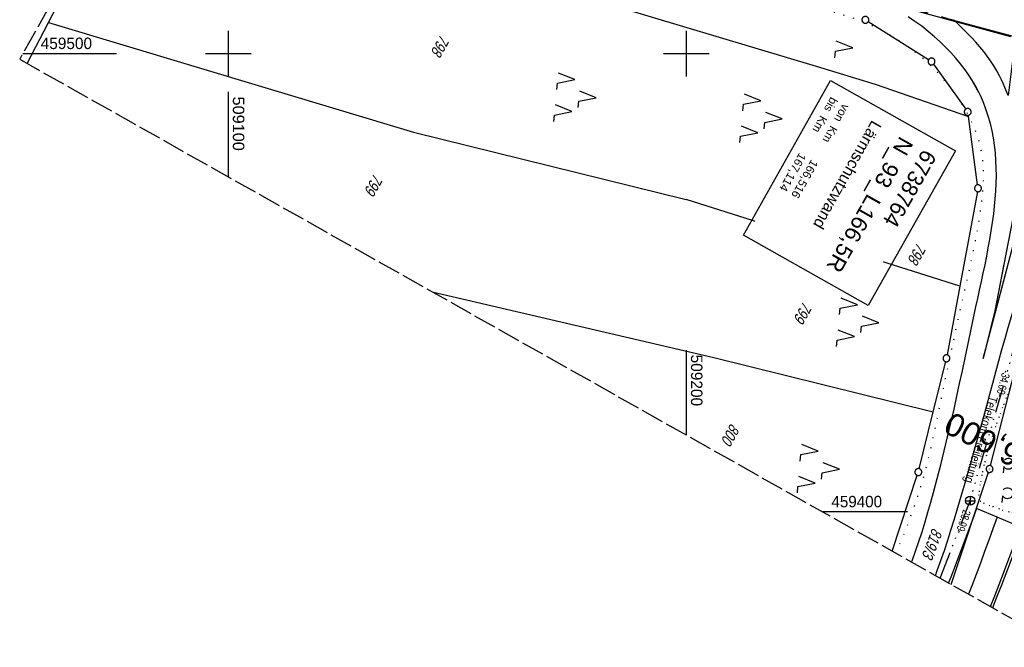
# Model space of a CAD drawing. Extents: x 509054 to 510069, y 459212 to 460305.
# Tile 1 of 66: x 509054 to 509269, y 459370 to 459507. Entities that reach past the tile are written whole.
import ezdxf
from ezdxf.enums import TextEntityAlignment as Align

# ---------------------------------------------------------------- set-up
doc = ezdxf.new("R2010")
doc.units = 0
doc.header["$LTSCALE"] = 10
doc.header["$MEASUREMENT"] = 0
for name, pattern in [('ACAD_ISO14W100', [25.5, 12, -3, 0.5, -3, 0.5, -3, 0.5, -3]), ('AUSGEZOGEN', [0]), ('LT00', [0]), ('LT02', [0.4, 0.2, -0.2]), ('LT07', [0.22, 0.02, -0.2]), ('LT14', [0.6, 0.5, -0.1]), ('LT17', [0.15, 0.1, -0.05])]:
    doc.linetypes.add(name, pattern=pattern)
doc.layers.get('0').update_dxf_attribs({"linetype": 'LT00'})
for name, color, linetype in [('--EK_FBR', 1, 'LT00'), ('--EK_ST-93-1', 30, 'LT17'), ('--EL_DFK_AB_L', 21, 'LT00'), ('--EL_DFK_AB_P', 7, 'LT00'), ('ABSTAND', 8, 'LT00'), ('BW_TEXT_A', 20, 'AUSGEZOGEN'), ('DFK_AB_L', 21, 'LT00'), ('DFK_AB_P', 7, 'LT00'), ('DFK_FLUR_NR', 250, 'LT00'), ('DFK_GZPKT', 250, 'LT00'), ('DFK_KATASTER', 250, 'LT00'), ('DFK_NUTZUNG', 250, 'LT00'), ('DFK_TOPO-ANL', 252, 'LT00'), ('GEHOELZ_SYMB', 252, 'Continuous'), ('TELEKOM', 210, 'ACAD_ISO14W100'), ('TELEKOM_TEXT', 210, 'Continuous'), ('V110_AFBR_BAB', 250, 'LT00'), ('V110_GEHOELZ', 250, 'LT07'), ('V110_LD_MARK', 250, 'LT00'), ('V110_LG_MARK', 250, 'LT02'), ('V110_PARK_MS', 1, 'LT00'), ('V110_RASTER', 250, 'LT00'), ('V110_RINNE', 182, 'LT00'), ('V111_AFBR_BAB', 250, 'LT00'), ('V111_GEHOELZ', 250, 'LT07'), ('V111_LD_MARK', 250, 'LT00'), ('V111_PARK_MS', 1, 'LT00'), ('V111_RINNE', 182, 'LT00')]:
    doc.layers.add(name, color=color, linetype=linetype)
doc.layers.add('-BLATT_110-RAND', color=7, linetype='LT14', plot=False)
doc.styles.add('Beschrift', font='ARIAL.TTF')
doc.styles.get("Standard").update_dxf_attribs({"font": 'ARIAL.TTF'})
doc.styles.add('Versorgungsltg', font='ARIAL.TTF', dxfattribs={"width": 0.8, "height": 2})

# ---------------------------------------------------------------- blocks, each defined once
blk = doc.blocks.new('SYMB7010')
at = {"color": 0, "linetype": 'ByBlock'}
for points in [[(-0.031408, 0.499213), (-0.093728, 0.49134), (-0.15457, 0.475719), (-0.212975, 0.452595), (-0.268021, 0.422333), (-0.31884, 0.385411), (-0.36463, 0.342411), (-0.40467, 0.29401), (-0.438329, 0.240973), (-0.465074, 0.184136), (-0.484486, 0.124395), (-0.496256, 0.062692), (-0.5002, 0)], [(-0.5002, 0), (-0.496256, -0.062692), (-0.484486, -0.124395), (-0.465075, -0.184136), (-0.438329, -0.240973), (-0.404671, -0.29401), (-0.36463, -0.342411), (-0.31884, -0.385411), (-0.268021, -0.422333), (-0.212975, -0.452595), (-0.154571, -0.475719), (-0.093728, -0.49134), (-0.031408, -0.499213), (0.031408, -0.499213)], [(0.5002, 0), (0.496256, 0.062692), (0.484485, 0.124395), (0.465074, 0.184136), (0.438329, 0.240973), (0.40467, 0.29401), (0.36463, 0.342411), (0.31884, 0.385411), (0.268021, 0.422333), (0.212975, 0.452595), (0.15457, 0.475719), (0.093728, 0.49134), (0.031408, 0.499213), (-0.031408, 0.499213)], [(0.031408, -0.499213), (0.093728, -0.491341), (0.15457, -0.475719), (0.212975, -0.452595), (0.268021, -0.422333), (0.31884, -0.385411), (0.36463, -0.342411), (0.404671, -0.294011), (0.438329, -0.240974), (0.465075, -0.184136), (0.484486, -0.124395), (0.496256, -0.062692), (0.500201, 0)]]:
    blk.add_lwpolyline(points, dxfattribs=at)
blk = doc.blocks.new('SYMB0003')
at = {"color": 0, "linetype": 'ByBlock'}
for p, q in [((-0.015712, 0), (0.010166, 0.012015)), ((0, -0.021257), (-0.015712, 0)), ((0.010166, 0.012015), (0, -0.021257))]:
    blk.add_line(p, q, dxfattribs=at)
for points in [[(-0.031395, 0.499013), (-0.093691, 0.491144), (-0.154509, 0.475528), (-0.21289, 0.452414), (-0.267913, 0.422164), (-0.318712, 0.385257), (-0.364484, 0.342274), (-0.404509, 0.293893), (-0.438154, 0.240877), (-0.464888, 0.184062), (-0.484292, 0.124345), (-0.496058, 0.062667), (-0.5, 0)], [(-0.5, 0), (-0.496058, -0.062667), (-0.484292, -0.124345), (-0.464888, -0.184062), (-0.438154, -0.240877), (-0.404509, -0.293893), (-0.364485, -0.342274), (-0.318712, -0.385257), (-0.267914, -0.422164), (-0.21289, -0.452414), (-0.154509, -0.475529), (-0.093691, -0.491144), (-0.031395, -0.499014), (0.031395, -0.499014)], [(0.5, 0), (0.496057, 0.062667), (0.484292, 0.124345), (0.464888, 0.184062), (0.438153, 0.240877), (0.404509, 0.293893), (0.364484, 0.342274), (0.318712, 0.385257), (0.267913, 0.422164), (0.21289, 0.452414), (0.154509, 0.475528), (0.093691, 0.491144), (0.031395, 0.499013), (-0.031395, 0.499013)], [(0.031395, -0.499014), (0.093691, -0.491144), (0.154509, -0.475529), (0.21289, -0.452414), (0.267914, -0.422164), (0.318712, -0.385257), (0.364485, -0.342274), (0.404509, -0.293893), (0.438154, -0.240877), (0.464889, -0.184062), (0.484292, -0.124345), (0.496058, -0.062667), (0.5, 0)]]:
    blk.add_lwpolyline(points, dxfattribs=at)
blk = doc.blocks.new('SYMB7222')
at = {"color": 0, "linetype": 'ByBlock'}
blk.add_line((0, 0.185), (-0.11, -0.185), dxfattribs=at)
blk.add_lwpolyline([(0.25, -0.185), (0.11, -0.185), (0, 0.185)], dxfattribs=at)
blk = doc.blocks.new('SYMB7221')
at = {"color": 0, "linetype": 'ByBlock'}
for p, q in [((0, 0.435), (-0.11, 0.065)), ((0.11, 0.065), (0, 0.435)), ((0.25, 0.065), (0.11, 0.065)), ((-0.35, -0.065), (-0.46, -0.435)), ((0.35, -0.065), (0.24, -0.435))]:
    blk.add_line(p, q, dxfattribs=at)
for points in [[(-0.1, -0.435), (-0.24, -0.435), (-0.35, -0.065)], [(0.6, -0.435), (0.46, -0.435), (0.35, -0.065)]]:
    blk.add_lwpolyline(points, dxfattribs=at)
blk = doc.blocks.new('GEHOELZ_SYMB')
at = {"layer": 'GEHOELZ_SYMB'}
blk.add_line((0, 0), (1.4, 0), dxfattribs=at)
blk.add_lwpolyline([(-1.39, 0.02), (-1.61, 0.22), (-1.78, 0.47), (-1.88, 0.76), (-1.9, 1.06), (-1.84, 1.36), (-1.72, 1.64), (-1.53, 1.87), (-1.28, 2.05), (-1, 2.16), (-0.7, 2.2), (-0.4, 2.16), (-0.12, 2.05), (0.13, 1.87), (0.32, 1.64), (0.44, 1.36), (0.5, 1.06), (0.48, 0.76), (0.38, 0.47), (0.21, 0.22), (-0.01, 0.02)], dxfattribs=at)

msp = doc.modelspace()

# ---------------------------------------------------------------- linework, layer by layer
at = {"layer": '--EK_FBR'}
for points in [[(509249.18, 459389.05), (509249.28, 459389.33), (509250.03, 459391.43), (509250.75, 459393.55), (509251.44, 459395.67), (509252.1, 459397.81), (509252.74, 459399.95), (509253.35, 459402.1), (509253.95, 459404.25), (509254.76, 459407.27), (509255.55, 459410.3), (509256.3, 459413.33), (509257.03, 459416.36), (509257.74, 459419.4), (509258.43, 459422.45), (509259.05, 459425.23), (509259.65, 459428.02), (509260.25, 459430.81), (509260.84, 459433.6), (509261.42, 459436.39), (509262.01, 459439.18), (509262.61, 459441.96), (509263.21, 459444.75), (509263.61, 459446.59), (509264.01, 459448.42), (509264.41, 459450.25), (509264.81, 459452.09), (509265.19, 459453.93), (509265.56, 459455.77), (509265.91, 459457.61), (509266.25, 459459.46), (509266.55, 459461.31), (509266.83, 459463.17), (509267.08, 459465.03), (509267.27, 459466.69), (509267.43, 459468.35), (509267.55, 459470.01), (509267.63, 459471.68), (509267.66, 459473.35), (509267.65, 459475.01), (509267.58, 459476.68), (509267.46, 459478.34), (509267.27, 459480), (509267.03, 459481.6), (509266.72, 459483.19), (509266.35, 459484.77), (509265.91, 459486.32), (509265.4, 459487.86), (509264.82, 459489.37), (509264.17, 459490.85), (509263.44, 459492.3), (509262.64, 459493.72), (509261.78, 459495.11), (509260.85, 459496.45), (509259.86, 459497.75), (509258.82, 459499.02), (509257.72, 459500.25), (509256.58, 459501.43), (509255.39, 459502.58), (509254.16, 459503.68), (509252.78, 459504.85), (509251.36, 459505.96), (509249.89, 459507.01), (509248.39, 459508)], [(509249.18, 459389.05), (509249.28, 459389.33), (509250.03, 459391.43), (509250.75, 459393.55), (509251.44, 459395.67), (509252.1, 459397.81), (509252.74, 459399.95), (509253.35, 459402.1), (509253.95, 459404.25), (509254.76, 459407.27), (509255.55, 459410.3), (509256.3, 459413.33), (509257.03, 459416.36), (509257.74, 459419.4), (509258.43, 459422.45), (509259.05, 459425.23), (509259.65, 459428.02), (509260.25, 459430.81), (509260.84, 459433.6), (509261.42, 459436.39), (509262.01, 459439.18), (509262.61, 459441.96), (509263.21, 459444.75), (509263.61, 459446.59), (509264.01, 459448.42), (509264.41, 459450.25), (509264.81, 459452.09), (509265.19, 459453.93), (509265.51, 459455.51)], [(509254.37, 459386.12), (509254.77, 459387.19), (509255.56, 459389.38), (509256.31, 459391.59), (509257.04, 459393.8), (509257.75, 459396.02), (509258.44, 459398.25), (509259.11, 459400.48), (509259.78, 459402.71), (509260.83, 459406.32), (509261.87, 459409.93), (509262.9, 459413.55), (509263.91, 459417.17), (509264.9, 459420.8), (509265.56, 459423.23), (509266.21, 459425.67), (509266.87, 459428.1), (509267.53, 459430.53), (509268.2, 459432.97), (509268.87, 459435.4), (509269.56, 459437.82), (509270.26, 459440.25), (509270.97, 459442.66), (509273.89, 459452.34)], [(509254.37, 459386.12), (509254.77, 459387.19), (509255.56, 459389.38), (509256.31, 459391.59), (509257.04, 459393.8), (509257.75, 459396.02), (509258.44, 459398.25), (509259.11, 459400.48), (509259.78, 459402.71), (509260.83, 459406.32), (509261.87, 459409.93), (509262.9, 459413.55), (509263.91, 459417.17), (509264.9, 459420.8), (509265.56, 459423.23), (509266.21, 459425.67), (509266.87, 459428.1), (509267.53, 459430.53), (509268.2, 459432.97), (509268.87, 459435.4), (509269.56, 459437.82)]]:
    msp.add_lwpolyline(points, dxfattribs=at)
at = {"layer": '--EL_DFK_AB_L'}
for p, q in [((509266.37, 459410.09), (509274.58, 459442.15)), ((509257.82, 459384.17), (509265.94, 459408.65))]:
    msp.add_line(p, q, dxfattribs=at)
at = {"layer": '-BLATT_110-RAND'}
msp.add_lwpolyline([(509508.66, 460304.61), (509054.47, 459498.79), (509563.22, 459212.04), (510017.41, 460017.85), (509508.66, 460304.61)], dxfattribs=at)
at = {"layer": 'BW_TEXT_A'}
msp.add_lwpolyline([(509258.73, 459478.76), (509239.71, 459445.02), (509212.47, 459460.37), (509231.48, 459494.11)], close=True, dxfattribs=at)
at = {"layer": 'DFK_AB_L'}
for p, q in [((509266.37, 459410.09), (509274.58, 459442.15)), ((509257.82, 459384.17), (509265.94, 459408.65))]:
    msp.add_line(p, q, dxfattribs=at)
at = {"layer": 'DFK_KATASTER'}
for p, q in [((509080.01, 459541.71), (509228.31, 459497.27)), ((509060.74, 459506.81), (509066.11, 459517.19)), ((509270.79, 459503.66), (509241.19, 459511.79)), ((509056.11, 459497.87), (509060.74, 459506.81)), ((509060.74, 459506.81), (509140.41, 459482.83)), ((509239.71, 459506.98), (509252.88, 459498.7)), ((509253.95, 459497.69), (509260.97, 459487.9)), ((509228.31, 459497.27), (509241.22, 459493.32)), ((509241.22, 459493.32), (509261.55, 459486.28)), ((509261.55, 459486.28), (509261.51, 459486.55)), ((509263.55, 459471.36), (509261.55, 459486.28)), ((509140.41, 459482.83), (509199.94, 459468.15)), ((509263.51, 459469.88), (509259.69, 459449.25)), ((509259.69, 459449.25), (509199.94, 459468.15)), ((509144.51, 459448.04), (509205.96, 459433.68)), ((509259.69, 459449.25), (509256.92, 459434.26)), ((509205.96, 459433.68), (509253.89, 459421.86)), ((509253.89, 459421.86), (509256.6, 459432.79)), ((509250.81, 459409.42), (509253.89, 459421.86)), ((509244.95, 459391.43), (509250.4, 459407.98))]:
    msp.add_line(p, q, dxfattribs=at)
at = {"layer": 'DFK_TOPO-ANL'}
msp.add_line((509263.87, 459491.55), (509261.98, 459494.85), dxfattribs=at)
at = {"layer": 'TELEKOM', "ltscale": 0.05, "flags": 128}
msp.add_lwpolyline([(509255.41, 459385.53), (509261.94, 459402.43), (509270.46, 459431.81), (509278.37, 459462.21), (509290.19, 459484.55), (509319.55, 459490.19)], dxfattribs=at)
at = {"layer": 'TELEKOM_TEXT'}
for p, q in [((509261.94, 459403.43), (509261.94, 459401.43)), ((509260.94, 459402.43), (509262.94, 459402.43))]:
    msp.add_line(p, q, dxfattribs=at)
msp.add_circle((509261.94, 459402.43), 1, dxfattribs=at)
at = {"layer": 'V110_AFBR_BAB'}
msp.add_line((509272.98, 459396.63), (509267.81, 459398.84), dxfattribs=at)
for points in [[(509249.18, 459389.05), (509249.28, 459389.33), (509250.03, 459391.43), (509250.75, 459393.55), (509251.44, 459395.67), (509252.1, 459397.81), (509252.74, 459399.95), (509253.35, 459402.1), (509253.95, 459404.25), (509254.76, 459407.27), (509255.55, 459410.3), (509256.3, 459413.33), (509257.03, 459416.36), (509257.74, 459419.4), (509258.43, 459422.45), (509259.05, 459425.23), (509259.65, 459428.02), (509260.25, 459430.81), (509260.84, 459433.6), (509261.42, 459436.39), (509262.01, 459439.18), (509262.61, 459441.96), (509263.21, 459444.75), (509263.61, 459446.59), (509264.01, 459448.42), (509264.41, 459450.25), (509264.81, 459452.09), (509265.19, 459453.93), (509265.56, 459455.77), (509265.91, 459457.61), (509266.25, 459459.46), (509266.55, 459461.31), (509266.83, 459463.17), (509267.08, 459465.03), (509267.27, 459466.69), (509267.43, 459468.35), (509267.55, 459470.01), (509267.63, 459471.68), (509267.66, 459473.35), (509267.65, 459475.01), (509267.58, 459476.68), (509267.46, 459478.34), (509267.27, 459480), (509267.03, 459481.6), (509266.72, 459483.19), (509266.35, 459484.77), (509265.91, 459486.32), (509265.4, 459487.86), (509264.82, 459489.37), (509264.17, 459490.85), (509263.44, 459492.3), (509262.64, 459493.72), (509261.78, 459495.11), (509260.85, 459496.45), (509259.86, 459497.75), (509258.82, 459499.02), (509257.72, 459500.25), (509256.58, 459501.43), (509255.39, 459502.58), (509254.16, 459503.68), (509252.78, 459504.85), (509251.36, 459505.96), (509249.89, 459507.01), (509248.39, 459508)], [(509254.37, 459386.12), (509254.77, 459387.19), (509255.56, 459389.38), (509256.31, 459391.59), (509257.04, 459393.8), (509257.75, 459396.02), (509258.44, 459398.25), (509259.11, 459400.48), (509259.78, 459402.71), (509260.83, 459406.32), (509261.87, 459409.93), (509262.9, 459413.55), (509263.91, 459417.17), (509264.9, 459420.8), (509265.56, 459423.23), (509266.21, 459425.67), (509266.87, 459428.1), (509267.53, 459430.53), (509268.2, 459432.97), (509268.87, 459435.4), (509269.56, 459437.82)], [(509267.81, 459398.84), (509266.91, 459396.33), (509266.01, 459393.83), (509265.1, 459391.33), (509264.18, 459388.84), (509263.25, 459386.35), (509262.3, 459383.86), (509261.59, 459382.05)], [(509266.37, 459379.35), (509267.32, 459381.69), (509268.29, 459384.17), (509269.25, 459386.66), (509270.19, 459389.15), (509271.13, 459391.64), (509272.06, 459394.13), (509272.98, 459396.63)]]:
    msp.add_lwpolyline(points, dxfattribs=at)
at = {"layer": 'V110_GEHOELZ', "flags": 128}
for points in [[(509245.74, 459390.98), (509246.29, 459392.27), (509247.04, 459394.08), (509247.78, 459395.88), (509248.49, 459397.7), (509249.17, 459399.52), (509249.83, 459401.35), (509250.46, 459403.2), (509251.05, 459405.05), (509251.57, 459406.8), (509252.05, 459408.56), (509252.51, 459410.33), (509252.95, 459412.11), (509253.37, 459413.89), (509253.77, 459415.68), (509254.16, 459417.47), (509254.54, 459419.27), (509254.91, 459421.06), (509255.28, 459422.86), (509256.05, 459426.6), (509256.83, 459430.33), (509257.62, 459434.05), (509258.42, 459437.77), (509259.23, 459441.49), (509260.06, 459445.19), (509260.51, 459447.16), (509260.95, 459449.13), (509261.4, 459451.1), (509261.84, 459453.07), (509262.26, 459455.05), (509262.68, 459457.03), (509263.07, 459459.02), (509263.45, 459461.02), (509263.79, 459463.03), (509264.11, 459465.06), (509264.3, 459466.38), (509264.47, 459467.72), (509264.62, 459469.05), (509264.73, 459470.39), (509264.81, 459471.73), (509264.85, 459473.06), (509264.84, 459474.39), (509264.77, 459475.71), (509264.65, 459477.02), (509264.46, 459478.32), (509264.21, 459479.61), (509263.89, 459480.84), (509263.51, 459482.06), (509263.06, 459483.26), (509262.56, 459484.45), (509262.01, 459485.61), (509261.42, 459486.76), (509260.78, 459487.89), (509260.11, 459489), (509258.98, 459490.73), (509257.77, 459492.39), (509256.48, 459494), (509255.13, 459495.54), (509253.71, 459497.02), (509252.22, 459498.44), (509250.66, 459499.78), (509249.09, 459501.01), (509247.47, 459502.17), (509245.8, 459503.26), (509244.08, 459504.28), (509242.32, 459505.23), (509240.52, 459506.09), (509238.69, 459506.88), (509236.83, 459507.59), (509235.57, 459508.01), (509234.31, 459508.41), (509233.04, 459508.77), (509231.76, 459509.12), (509230.48, 459509.45), (509229.19, 459509.76), (509227.91, 459510.07), (509226.62, 459510.37), (509225.33, 459510.68), (509224.04, 459510.99), (509222.76, 459511.31), (509220.9, 459511.81), (509219.05, 459512.33), (509217.21, 459512.88), (509215.37, 459513.46), (509213.54, 459514.05), (509211.72, 459514.67), (509209.9, 459515.29), (509208.08, 459515.93), (509206.27, 459516.57), (509204.45, 459517.21), (509202.64, 459517.86), (509200.82, 459518.5), (509198.29, 459519.38), (509195.76, 459520.25), (509193.23, 459521.11), (509190.69, 459521.97), (509188.16, 459522.82), (509185.62, 459523.68), (509183.09, 459524.53), (509180.56, 459525.4), (509177.87, 459526.33), (509175.2, 459527.26), (509172.52, 459528.21), (509169.85, 459529.15), (509167.17, 459530.1), (509164.5, 459531.05), (509161.82, 459531.99), (509157.47, 459533.52), (509153.11, 459535.02), (509148.75, 459536.51), (509144.38, 459537.98), (509140, 459539.43), (509136.99, 459540.42), (509133.97, 459541.4), (509130.95, 459542.37), (509127.92, 459543.34), (509124.9, 459544.3), (509121.88, 459545.27), (509118.86, 459546.24), (509114.38, 459547.68), (509109.91, 459549.13), (509105.44, 459550.59), (509100.97, 459552.05), (509096.5, 459553.51)], [(509337.08, 459466.49), (509342.19, 459483.27), (509327.92, 459484.84), (509326.88, 459484.93), (509325.84, 459484.98), (509324.8, 459484.98), (509323.76, 459484.96), (509322.72, 459484.91), (509321.68, 459484.84), (509320.64, 459484.76), (509319.59, 459484.69), (509318.54, 459484.61), (509317.49, 459484.55), (509316.43, 459484.51), (509315.37, 459484.5), (509314.39, 459484.52), (509313.4, 459484.55), (509312.42, 459484.61), (509311.43, 459484.67), (509310.45, 459484.72), (509309.47, 459484.77), (509308.49, 459484.81), (509307.52, 459484.82), (509306.56, 459484.8), (509305.61, 459484.74), (509304.67, 459484.63), (509303.74, 459484.48), (509302.83, 459484.26), (509301.92, 459483.97), (509301.03, 459483.61), (509300.15, 459483.2), (509299.29, 459482.74), (509298.45, 459482.23), (509297.62, 459481.68), (509296.81, 459481.1), (509296.01, 459480.5), (509295.22, 459479.87), (509293.55, 459478.44), (509291.96, 459476.94), (509290.43, 459475.37), (509288.99, 459473.75), (509287.62, 459472.07), (509286.33, 459470.34), (509285.12, 459468.56), (509284, 459466.73), (509282.96, 459464.85), (509282.01, 459462.94), (509281.15, 459460.99), (509280.59, 459459.57), (509280.07, 459458.13), (509279.59, 459456.68), (509279.14, 459455.21), (509278.72, 459453.74), (509278.31, 459452.25), (509277.92, 459450.76), (509277.55, 459449.27), (509277.17, 459447.77), (509276.8, 459446.27), (509276.41, 459444.77), (509276.02, 459443.27), (509275.61, 459441.77), (509275.06, 459439.9), (509274.48, 459438.04), (509273.88, 459436.18), (509273.25, 459434.34), (509272.6, 459432.5), (509271.94, 459430.67), (509271.28, 459428.86), (509270.61, 459427.05), (509269.93, 459425.25), (509269.27, 459423.46), (509268.61, 459421.68), (509267.97, 459419.92), (509267.49, 459418.58), (509267.03, 459417.25), (509266.59, 459415.91), (509266.16, 459414.56), (509265.75, 459413.19), (509265.36, 459411.8), (509265.01, 459410.39), (509264.67, 459408.93), (509264.37, 459407.44), (509264.11, 459405.91), (509263.87, 459404.32), (509263.83, 459403.94), (509263.8, 459403.57), (509263.8, 459403.22), (509263.86, 459402.89), (509263.98, 459402.61), (509264.18, 459402.37), (509264.44, 459402.17), (509264.75, 459402), (509265.08, 459401.85), (509265.43, 459401.71), (509266.19, 459401.42), (509266.94, 459401.14), (509267.67, 459400.88), (509268.38, 459400.63), (509269.1, 459400.41), (509269.81, 459400.21), (509270.54, 459400.02), (509271.3, 459399.85), (509272.08, 459399.69), (509272.86, 459399.54), (509273.65, 459399.38), (509274.44, 459399.21), (509275.22, 459399.02), (509275.99, 459398.8), (509276.75, 459398.55), (509277.49, 459398.25), (509278.2, 459397.9), (509278.89, 459397.49), (509279.54, 459397), (509279.92, 459396.68), (509280.28, 459396.32), (509280.59, 459395.94), (509280.87, 459395.54), (509281.08, 459395.11), (509281.23, 459394.67), (509281.31, 459394.19), (509281.32, 459393.69), (509281.27, 459393.18), (509281.18, 459392.67), (509281.07, 459392.15), (509280.73, 459390.73), (509280.34, 459389.35), (509279.91, 459387.98), (509279.44, 459386.65), (509278.93, 459385.33), (509278.4, 459384.02), (509277.84, 459382.74), (509277.27, 459381.46), (509276.67, 459380.19), (509276.07, 459378.93), (509275.46, 459377.67), (509274.85, 459376.41), (509274.24, 459375.14), (509274.16, 459374.96)]]:
    msp.add_lwpolyline(points, dxfattribs=at)
at = {"layer": 'V110_LD_MARK'}
for points in [[(509258.54, 459507.2), (509271.84, 459503.67), (509270.25, 459490.9)], [(509270.25, 459490.9), (509269.9, 459491.76), (509269.54, 459492.62), (509269.17, 459493.48), (509268.79, 459494.32), (509268.38, 459495.16), (509267.77, 459496.27), (509267.12, 459497.36), (509266.42, 459498.43), (509265.68, 459499.46), (509264.9, 459500.47), (509264.06, 459501.49), (509263.18, 459502.48), (509262.28, 459503.45), (509261.37, 459504.4), (509260.43, 459505.34), (509259.49, 459506.27), (509258.54, 459507.2)], [(509271.29, 459464.08), (509267.35, 459443.89), (509264.79, 459433.47)], [(509264.79, 459433.47), (509267.55, 459443.85), (509272.81, 459463.71)]]:
    msp.add_lwpolyline(points, dxfattribs=at)
at = {"layer": 'V110_LG_MARK', "ltscale": 1.5, "flags": 128}
msp.add_lwpolyline([(509258.54, 459507.2), (509257.08, 459507.62), (509244.13, 459511.29), (509238.68, 459512.5)], dxfattribs=at)
at = {"layer": 'V110_PARK_MS'}
msp.add_line((509267.81, 459398.84), (509263.36, 459400.77), dxfattribs=at)
msp.add_lwpolyline([(509263.36, 459400.77), (509262.43, 459398.26), (509261.51, 459395.76), (509260.57, 459393.26), (509259.63, 459390.76), (509258.68, 459388.26), (509257.71, 459385.77), (509257.22, 459384.51)], dxfattribs=at)
at = {"layer": 'V110_RASTER'}
for p, q in [((509100, 459505), (509100, 459495)), ((509100, 459505), (509100, 459495)), ((509200, 459495), (509200, 459505)), ((509055.15, 459500), (509075.62, 459500)), ((509095, 459500), (509105, 459500)), ((509195, 459500), (509205, 459500)), ((509100, 459491.63), (509100, 459473.13)), ((509200, 459416.76), (509200, 459435.26)), ((509248.24, 459400), (509229.74, 459400))]:
    msp.add_line(p, q, dxfattribs=at)
at = {"layer": 'V110_RINNE'}
msp.add_lwpolyline([(509273.44, 459396.48), (509272.51, 459393.98), (509271.59, 459391.47), (509270.65, 459388.97), (509269.71, 459386.48), (509268.76, 459383.98), (509267.79, 459381.5), (509266.84, 459379.09)], dxfattribs=at)
at = {"layer": 'V111_AFBR_BAB'}
msp.add_line((509272.98, 459396.63), (509267.81, 459398.84), dxfattribs=at)
for points in [[(509249.18, 459389.05), (509249.28, 459389.33), (509250.03, 459391.43), (509250.75, 459393.55), (509251.44, 459395.67), (509252.1, 459397.81), (509252.74, 459399.95), (509253.35, 459402.1), (509253.95, 459404.25), (509254.76, 459407.27), (509255.55, 459410.3), (509256.3, 459413.33), (509257.03, 459416.36), (509257.74, 459419.4), (509258.43, 459422.45), (509259.05, 459425.23), (509259.65, 459428.02), (509260.25, 459430.81), (509260.84, 459433.6), (509261.42, 459436.39), (509262.01, 459439.18), (509262.61, 459441.96), (509263.21, 459444.75), (509263.61, 459446.59), (509264.01, 459448.42), (509264.41, 459450.25), (509264.81, 459452.09), (509265.19, 459453.93), (509265.51, 459455.51)], [(509254.37, 459386.12), (509254.77, 459387.19), (509255.56, 459389.38), (509256.31, 459391.59), (509257.04, 459393.8), (509257.75, 459396.02), (509258.44, 459398.25), (509259.11, 459400.48), (509259.78, 459402.71), (509260.83, 459406.32), (509261.87, 459409.93), (509262.9, 459413.55), (509263.91, 459417.17), (509264.9, 459420.8), (509265.56, 459423.23), (509266.21, 459425.67), (509266.87, 459428.1), (509267.53, 459430.53), (509268.2, 459432.97), (509268.87, 459435.4), (509269.56, 459437.82), (509270.26, 459440.25), (509270.97, 459442.66), (509273.89, 459452.34)], [(509267.81, 459398.84), (509266.91, 459396.33), (509266.01, 459393.83), (509265.1, 459391.33), (509264.18, 459388.84), (509263.25, 459386.35), (509262.3, 459383.86), (509261.59, 459382.05)], [(509266.37, 459379.35), (509267.32, 459381.69), (509268.29, 459384.17), (509269.25, 459386.66), (509270.19, 459389.15), (509271.13, 459391.64), (509272.06, 459394.13), (509272.98, 459396.63)]]:
    msp.add_lwpolyline(points, dxfattribs=at)
at = {"layer": 'V111_GEHOELZ', "flags": 128}
for points in [[(509245.74, 459390.98), (509246.29, 459392.27), (509247.04, 459394.08), (509247.78, 459395.88), (509248.49, 459397.7), (509249.17, 459399.52), (509249.83, 459401.35), (509250.46, 459403.2), (509251.05, 459405.05), (509251.57, 459406.8), (509252.05, 459408.56), (509252.51, 459410.33), (509252.95, 459412.11), (509253.37, 459413.89), (509253.77, 459415.68), (509254.16, 459417.47), (509254.54, 459419.27), (509254.91, 459421.06), (509255.28, 459422.86), (509256.05, 459426.6), (509256.83, 459430.33), (509257.62, 459434.05), (509258.42, 459437.77), (509259.23, 459441.49), (509260.06, 459445.19), (509260.51, 459447.16), (509260.95, 459449.13), (509261.4, 459451.1), (509261.84, 459453.07), (509262.26, 459455.05), (509262.59, 459456.62)], [(509277.93, 459450.8), (509277.92, 459450.76), (509277.55, 459449.27), (509277.17, 459447.77), (509276.8, 459446.27), (509276.41, 459444.77), (509276.02, 459443.27), (509275.61, 459441.77), (509275.06, 459439.9), (509274.48, 459438.04), (509273.88, 459436.18), (509273.25, 459434.34), (509272.6, 459432.5), (509271.94, 459430.67), (509271.28, 459428.86), (509270.61, 459427.05), (509269.93, 459425.25), (509269.27, 459423.46), (509268.61, 459421.68), (509267.97, 459419.92), (509267.49, 459418.58), (509267.03, 459417.25), (509266.59, 459415.91), (509266.16, 459414.56), (509265.75, 459413.19), (509265.36, 459411.8), (509265.01, 459410.39), (509264.67, 459408.93), (509264.37, 459407.44), (509264.11, 459405.91), (509263.87, 459404.32), (509263.83, 459403.94), (509263.8, 459403.57), (509263.8, 459403.22), (509263.86, 459402.89), (509263.98, 459402.61), (509264.18, 459402.37), (509264.44, 459402.17), (509264.75, 459402), (509265.08, 459401.85), (509265.43, 459401.71), (509266.19, 459401.42), (509266.94, 459401.14), (509267.67, 459400.88), (509268.38, 459400.63), (509269.1, 459400.41), (509269.81, 459400.21), (509270.54, 459400.02), (509271.3, 459399.85), (509272.08, 459399.69), (509272.86, 459399.54), (509273.65, 459399.38), (509274.44, 459399.21), (509275.22, 459399.02), (509275.99, 459398.8), (509276.75, 459398.55), (509277.49, 459398.25), (509278.2, 459397.9), (509278.89, 459397.49), (509279.54, 459397), (509279.92, 459396.68), (509280.28, 459396.32), (509280.59, 459395.94), (509280.87, 459395.54), (509281.08, 459395.11), (509281.23, 459394.67), (509281.31, 459394.19), (509281.32, 459393.69), (509281.27, 459393.18), (509281.18, 459392.67), (509281.07, 459392.15), (509280.73, 459390.73), (509280.34, 459389.35), (509279.91, 459387.98), (509279.44, 459386.65), (509278.93, 459385.33), (509278.4, 459384.02), (509277.84, 459382.74), (509277.27, 459381.46), (509276.67, 459380.19), (509276.07, 459378.93), (509275.46, 459377.67), (509274.85, 459376.41), (509274.24, 459375.14), (509274.16, 459374.96)]]:
    msp.add_lwpolyline(points, dxfattribs=at)
at = {"layer": 'V111_LD_MARK'}
for points in [[(509269.33, 459454.06), (509267.35, 459443.89), (509264.79, 459433.47)], [(509264.79, 459433.47), (509267.55, 459443.85), (509270.17, 459453.74)]]:
    msp.add_lwpolyline(points, dxfattribs=at)
at = {"layer": 'V111_PARK_MS'}
msp.add_line((509267.81, 459398.84), (509263.36, 459400.77), dxfattribs=at)
msp.add_lwpolyline([(509263.36, 459400.77), (509262.43, 459398.26), (509261.51, 459395.76), (509260.57, 459393.26), (509259.63, 459390.76), (509258.68, 459388.26), (509257.71, 459385.77), (509257.22, 459384.51)], dxfattribs=at)
at = {"layer": 'V111_RINNE', "color": 185}
msp.add_lwpolyline([(509273.44, 459396.48), (509272.51, 459393.98), (509271.59, 459391.47), (509270.65, 459388.97), (509269.71, 459386.48), (509268.76, 459383.98), (509267.79, 459381.5), (509266.84, 459379.09)], dxfattribs=at)

# ---------------------------------------------------------------- block references
at = {"layer": '--EL_DFK_AB_P', "xscale": 1.500000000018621, "yscale": 1.5, "zscale": 1.5, "rotation": 264.7377099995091}
msp.add_blockref('SYMB0003', (509266.18, 459409.36), dxfattribs=at)
at = {"layer": 'DFK_AB_P', "xscale": 1.500000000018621, "yscale": 1.5, "zscale": 1.5, "rotation": 264.7377099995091}
msp.add_blockref('SYMB0003', (509266.18, 459409.36), dxfattribs=at)
at = {"layer": 'DFK_GZPKT', "xscale": 1.500000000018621, "yscale": 1.5, "zscale": 1.5, "rotation": 264.7377099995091}
for p in [(509239.07, 459507.38), (509253.51, 459498.3), (509261.41, 459487.29), (509263.65, 459470.62), (509256.78, 459433.52), (509250.63, 459408.69)]:
    msp.add_blockref('SYMB7010', p, dxfattribs=at)
at = {"layer": 'DFK_NUTZUNG', "xscale": 10.00000000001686, "yscale": 10, "zscale": 10, "rotation": 264.7377100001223}
for name, p in [('SYMB7222', (509234.47, 459501.43)), ('SYMB7221', (509175.96, 459490.79)), ('SYMB7221', (509216.56, 459486.15)), ('SYMB7221', (509237.66, 459441.67)), ('SYMB7221', (509229.1, 459409.7))]:
    msp.add_blockref(name, p, dxfattribs=at)
at = {"layer": 'GEHOELZ_SYMB', "rotation": 264.7377000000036}
for p in [(509269.26, 459409.9), (509269.02, 459403.46)]:
    msp.add_blockref('GEHOELZ_SYMB', p, dxfattribs=at)

# ---------------------------------------------------------------- texts
at = {"layer": '--EK_ST-93-1', "style": 'Beschrift'}
msp.add_text('166,600', height=5, rotation=-207.2417, dxfattribs=at).set_placement((509279.36, 459408.23), align=Align.MIDDLE_LEFT)
at = {"layer": 'ABSTAND', "width": 0.75}
for s, rotation, p in [(' -34.60-', -104.3722, (509269.18, 459431.58)), (' -28.99-', -108.3536, (509260.79, 459401.7))]:
    msp.add_text(s, height=1.8, rotation=rotation, dxfattribs=at).set_placement(p)
at = {"layer": 'DFK_FLUR_NR', "oblique": 13.754, "width": 0.75}
for s, rotation, p in [('798', 240.5925, (509146.37, 459504.31)), ('799', 240.5925, (509131.84, 459473.98)), ('798', 240.5925, (509250.43, 459458.93)), ('799', 240.5925, (509225.54, 459446.07)), ('800', 240.5925, (509209.72, 459419.46)), ('819/3', 249.2379, (509253.72, 459396.65))]:
    msp.add_text(s, height=2.5, rotation=rotation, dxfattribs=at).set_placement(p)
at = {"layer": 'TELEKOM_TEXT', "style": 'Versorgungsltg', "width": 0.8}
msp.add_text('Telekom Freileitung', height=2, rotation=253.9008, dxfattribs=at).set_placement((509263.38, 459416.04), align=Align.CENTER)
at = {"layer": 'V110_RASTER'}
for s, rotation, width, p in [(' 459500', 0.0004, 0.962, (509058.12, 459501)), (' 509100', -89.9996, 1.017, (509101, 459491.63)), (' 509200', -89.9996, 0.965, (509201, 459435.26)), (' 459400', 0.0004, 0.948, (509230.74, 459401))]:
    msp.add_text(s, height=2.5, rotation=rotation, dxfattribs=dict(at, width=width)).set_placement(p)

# ---------------------------------------------------------------- next in the draw order: texts
at = {"layer": 'BW_TEXT_A', "insert": (509254.76, 459477.61), "char_height": 2, "width": 32.7604, "attachment_point": 1, "rotation": 240.5925, "style": 'Beschrift', "bg_fill": 3, "box_fill_scale": 1.5, "bg_fill_color": 256, "bg_fill_transparency": 3936057}
msp.add_mtext('\\pt10,14;{\\Funir_o|c0;\\H1.75x;6738764}\\P\\ptz;{\\H1.75x;N_93_L166,5R\\W0.8;\\P\\H0.3714x;\\W1;\\P\\H1.924x;Lärmschutzwand\\P\\H0.1999x;\\P\\H3.602x;\\P\\pt14;von  Km^I166,516\\Pbis  Km^I167,114}', dxfattribs=at)

doc.saveas('drawing.dxf')
